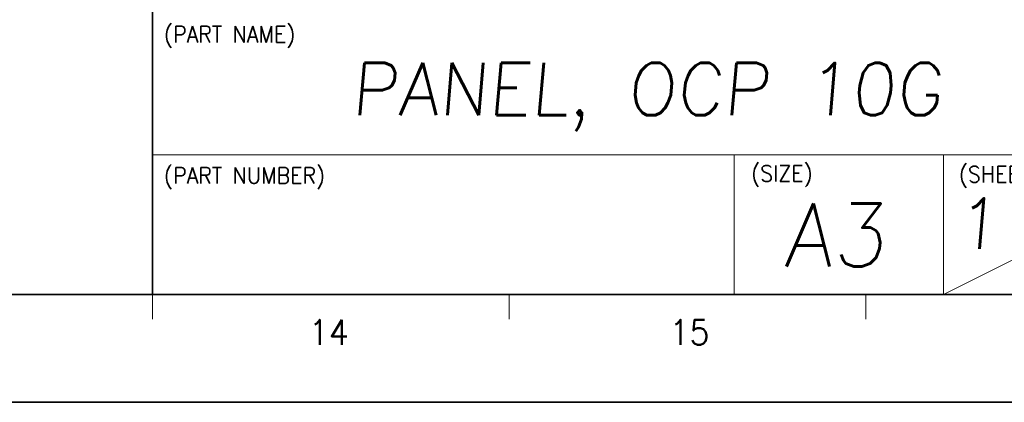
# Model space of a CAD drawing. Header units: millimetres. Extents: x 4065 to 8083, y -652 to 5416.
# Tile 213 of 256: x 5500 to 5570, y 4103 to 4130. Entities that reach past the tile are written whole.
import ezdxf
from ezdxf.enums import TextEntityAlignment as Align

# ---------------------------------------------------------------- set-up
doc = ezdxf.new("R2010")
doc.units = ezdxf.units.MM
doc.header["$LTSCALE"] = 0.8
doc.layers.get('0').update_dxf_attribs({"linetype": 'CONTINUOUS', "lineweight": 0})
doc.layers.add('2', color=3, linetype='CONTINUOUS', lineweight=0)
doc.styles.get("Standard").update_dxf_attribs({"font": 'romans.shx', "width": 0.8, "oblique": 5, "bigfont": 'whgtxt.shx'})

msp = doc.modelspace()

# ---------------------------------------------------------------- linework, layer by layer
at = {"color": 7, "linetype": 'Continuous', "lineweight": 35}
for p, q in [((5509.562, 4110.143), (5509.562, 4173.026)), ((5182.572, 4110.143), (5585.021, 4110.143))]:
    msp.add_line(p, q, dxfattribs=at)
at = {"color": 7, "linetype": 'Continuous'}
for p, q in [((5509.562, 4119.986), (5585.021, 4119.986)), ((5550.573, 4110.143), (5550.573, 4119.986)), ((5565.336, 4110.143), (5565.336, 4119.986)), ((5565.336, 4110.143), (5585.021, 4119.986)), ((5509.562, 4108.384), (5509.562, 4110.143)), ((5509.562, 4110.143), (5585.021, 4110.143)), ((5509.562, 4110.143), (5585.021, 4110.143)), ((5526.765, 4110.143), (5585.021, 4110.143)), ((5534.715, 4108.384), (5534.715, 4110.143)), ((5559.868, 4108.384), (5559.868, 4110.143))]:
    msp.add_line(p, q, dxfattribs=at)
at = {"color": 7, "linetype": 'Continuous', "lineweight": 35}
msp.add_lwpolyline([(5172.917, 4399.536), (5172.917, 4102.536), (5592.917, 4102.536), (5592.917, 4399.536)], close=True, dxfattribs=at)

# ---------------------------------------------------------------- texts
at = {"color": 7, "linetype": 'Continuous', "width": 0.933333}
for s, height, p in [('(PART NAME)', 1.14083, (5510.366, 4129.043)), ('(PART NUMBER)', 1.14083, (5510.366, 4119.088)), ('(SIZE)', 1.1408, (5551.778, 4119.236)), ('(SHEET)', 1.1408, (5566.426, 4119.174))]:
    msp.add_text(s, height=height, dxfattribs=at).set_placement(p, align=Align.TOP_LEFT)
at = {"linetype": 'Continuous', "oblique": 5}
for s, height, p in [('1', 3.545, (5566.204, 4113.356)), ('A3', 4.4313, (5554.068, 4112.111))]:
    msp.add_text(s, height=height, dxfattribs=at).set_placement(p)
at = {"color": 7, "linetype": 'Continuous', "width": 0.933333}
for s, p in [('14', (5521.984, 4107.47)), ('15', (5547.432, 4107.47))]:
    msp.add_text(s, height=1.759, dxfattribs=at).set_placement(p, align=Align.MIDDLE_CENTER)
at = {"layer": '2', "oblique": 5}
msp.add_text('PANEL, OCP 10G', height=3.6864, dxfattribs=at).set_placement((5523.553, 4122.769))

doc.saveas('drawing.dxf')
